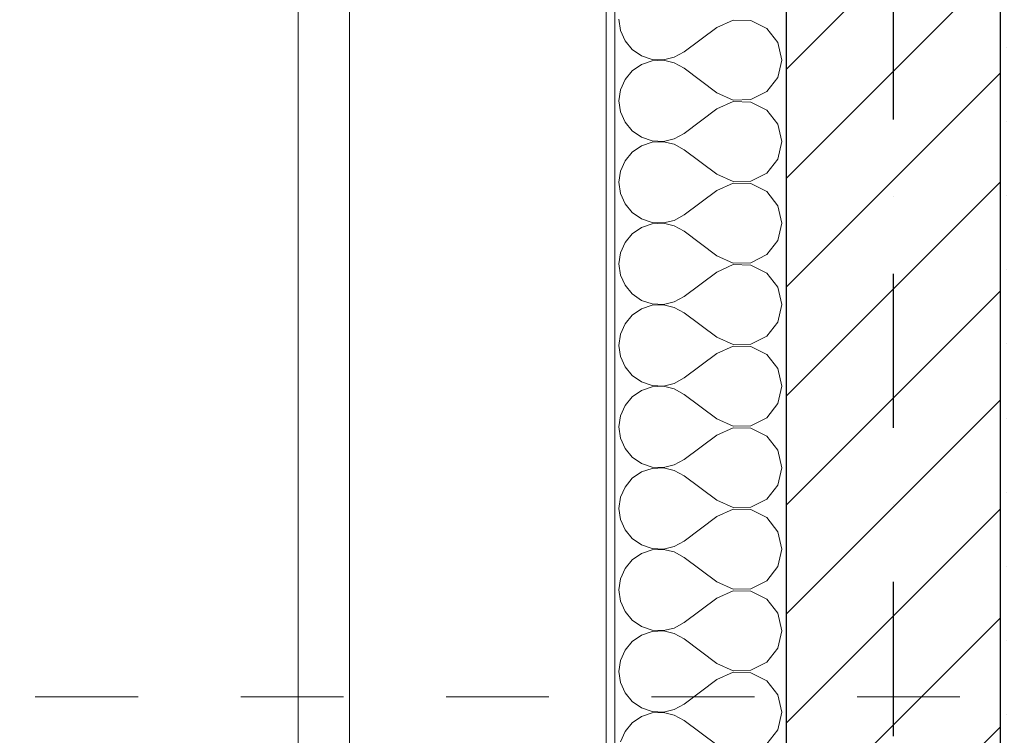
# Model space of a CAD drawing. Header units: millimetres. Extents: x 90539 to 127778, y -34922 to 14506.
# Tile 177 of 256: x 98022 to 99173, y 5735 to 6571. Entities that reach past the tile are written whole.
import ezdxf
from ezdxf.enums import TextEntityAlignment as Align

# ---------------------------------------------------------------- set-up
doc = ezdxf.new("R2010")
doc.units = ezdxf.units.MM
doc.header["$MEASUREMENT"] = 0
for name, pattern in [('Kropki i Kreski', [360, 180, -90, 0, -90]), ('Przerywana', [240, 120, -120]), ('Wipeout_Contour', [1000, 0, -1000])]:
    doc.linetypes.add(name, pattern=pattern)
for name, color, linetype, lineweight, true_color in [('0_Nr_pióra__85', 7, 'Continuous', 13, 0x80c2ff), ('Nowe_A-Osi_Nr_pióra__25', 7, 'Continuous', 25, 0x40a5ff), ('Nowe_A-Wymiary-Zewnętrzne_Nr_pióra__45', 7, 'Continuous', 15, 0x40a5ff), ('Nowe_A-Wymiary-Zewnętrzne_Nr_pióra__85', 7, 'Continuous', 13, 0x80c2ff)]:
    doc.layers.add(name, color=color, linetype=linetype, lineweight=lineweight, true_color=true_color)
for name, color, linetype in [('Nowe_A-Osi', 7, 'Continuous'), ('Nowe_A-Wymiary-Zewnętrzne', 7, 'Continuous'), ('Nowe_A-Ściany-Wewnętrzne', 7, 'Continuous'), ('Nowe_A-Ściany-Zewnętrzne', 7, 'Continuous')]:
    doc.layers.add(name, color=color, linetype=linetype)
for name, color, linetype, lineweight in [('Nowe_A-Osi_Nr_pióra__6', 5, 'Continuous', 13), ('Nowe_A-Wymiary-Zewnętrzne_Nr_pióra__46', 5, 'Continuous', 15), ('Nowe_A-Ściany-Wewnętrzne_Nr_pióra__87', 7, 'Continuous', 13), ('Nowe_A-Ściany-Zewnętrzne_Nr_pióra__174', 7, 'Continuous', 5), ('Nowe_A-Ściany-Zewnętrzne_Nr_pióra__27', 7, 'Continuous', 25), ('Nowe_A-Ściany-Zewnętrzne_Nr_pióra__47', 7, 'Continuous', 15), ('Nowe_A-Ściany-Zewnętrzne_Nr_pióra__67', 7, 'Continuous', 13), ('Nowe_A-Ściany-Zewnętrzne_Nr_pióra__87', 7, 'Continuous', 13)]:
    doc.layers.add(name, color=color, linetype=linetype, lineweight=lineweight)
doc.styles.add('STYL_AUTOMATYCZNY_1', font='arial.ttf')
doc.styles.add('STYL_AUTOMATYCZNY_2', font='arial.ttf')
doc.dimstyles.new('STYL_AUTOMATYCZNY__1', dxfattribs={"dimtxt": 125, "dimasz": 47.5, "dimexe": 0.18, "dimexo": 20, "dimgap": 0, "dimtad": 1, "dimdec": 1, "dimlfac": 0.1, "dimzin": 0, "dimdsep": 46, "dimtxsty": 'STYL_AUTOMATYCZNY_2', "dimblk": 'ARROWHEAD_11', "dimblk1": 'ARROWHEAD_11', "dimblk2": 'ARROWHEAD_11', "dimcen": 0.09, "dimclrd": 256, "dimclre": 256, "dimclrt": 5, "dimadec": 1, "dimazin": 0, "dimtfac": 1, "dimtdec": 4, "dimtmove": 0, "dimatfit": 3, "dimfxl": 0, "dimtolj": 1, "dimtzin": 0, "dimarcsym": 0})
pattern_1 = [(0, (0, 0), (0, 86.60254), [0, -50]), (0, (25, 43.3), (0, 86.60254), [0, -50])]

# ---------------------------------------------------------------- blocks, each defined once
blk = doc.blocks.new('ElemPrzekroju_93')
at = {"color": 254, "linetype": 'Wipeout_Contour', "lineweight": 0, "ltscale": 494370.521801}
blk.add_wipeout([(98707.6, 8530), (98707.6, 8550), (98407.6, 8550), (98407.6, 5660), (98707.6, 5660)], dxfattribs=at).dxf.layer = 'Nowe_A-Ściany-Wewnętrzne'
at = {"layer": 'Nowe_A-Ściany-Wewnętrzne_Nr_pióra__87', "color": 7, "linetype": 'Continuous', "lineweight": 13}
blk.add_line((98407.6, 8550), (98407.6, 5660), dxfattribs=at)
blk = doc.blocks.new('*X108')
at = {"layer": 'Nowe_A-Ściany-Zewnętrzne_Nr_pióra__174', "color": 7, "linetype": 'Continuous', "lineweight": 5}
for p, q in [((98722.4, 6571.4), (98724.2, 6558.4)), ((98855.7, 6570.5), (98836.6, 6561.9)), ((98876.6, 6570), (98855.7, 6570.5)), ((98895.3, 6560.7), (98876.6, 6570)), ((98724.2, 6558.4), (98729.5, 6546.4)), ((98836.6, 6561.9), (98798.6, 6533.3)), ((98908.2, 6544.2), (98895.3, 6560.7)), ((98729.5, 6546.4), (98737.9, 6536.3)), ((98737.9, 6536.3), (98748.7, 6528.8)), ((98912.8, 6523.8), (98908.2, 6544.2)), ((98748.7, 6528.8), (98761.1, 6524.6)), ((98761.1, 6523), (98748.7, 6518.8)), ((98761.1, 6524.6), (98774.3, 6524)), ((98774.3, 6523.6), (98761.1, 6523)), ((98774.3, 6524), (98787.1, 6527)), ((98787.1, 6520.6), (98774.3, 6523.6)), ((98787.1, 6527), (98798.6, 6533.3)), ((98908.2, 6503.4), (98912.8, 6523.8)), ((98737.9, 6511.3), (98729.5, 6501.2)), ((98748.7, 6518.8), (98737.9, 6511.3)), ((98798.6, 6514.3), (98787.1, 6520.6)), ((98836.6, 6485.7), (98798.6, 6514.3)), ((98729.5, 6501.2), (98724.2, 6489.2)), ((98895.3, 6486.9), (98908.2, 6503.4)), ((98724.2, 6489.2), (98722.4, 6476.2)), ((98722.4, 6476.2), (98724.2, 6463.2)), ((98836.6, 6485.7), (98855.7, 6477.1)), ((98855.7, 6477.1), (98876.6, 6477.6)), ((98876.6, 6477.6), (98895.3, 6486.9)), ((98836.6, 6466.7), (98798.6, 6438.1)), ((98855.7, 6475.2), (98836.6, 6466.7)), ((98876.6, 6474.8), (98855.7, 6475.2)), ((98895.3, 6465.4), (98876.6, 6474.8)), ((98908.2, 6449), (98895.3, 6465.4)), ((98724.2, 6463.2), (98729.5, 6451.2)), ((98729.5, 6451.2), (98737.9, 6441)), ((98912.8, 6428.6), (98908.2, 6449)), ((98737.9, 6441), (98748.7, 6433.6)), ((98748.7, 6433.6), (98761.1, 6429.4)), ((98774.3, 6428.8), (98787.1, 6431.7)), ((98787.1, 6431.7), (98798.6, 6438.1)), ((98748.7, 6423.5), (98737.9, 6416.1)), ((98761.1, 6427.7), (98748.7, 6423.5)), ((98761.1, 6429.4), (98774.3, 6428.8)), ((98774.3, 6428.4), (98761.1, 6427.7)), ((98787.1, 6425.4), (98774.3, 6428.4)), ((98798.6, 6419), (98787.1, 6425.4)), ((98836.6, 6390.5), (98798.6, 6419)), ((98908.2, 6408.2), (98912.8, 6428.6)), ((98737.9, 6416.1), (98729.5, 6406)), ((98895.3, 6391.7), (98908.2, 6408.2)), ((98729.5, 6406), (98724.2, 6394)), ((98724.2, 6394), (98722.4, 6381)), ((98836.6, 6390.5), (98855.7, 6381.9)), ((98876.6, 6382.3), (98895.3, 6391.7)), ((98722.4, 6381), (98724.2, 6367.9)), ((98855.7, 6380), (98836.6, 6371.4)), ((98855.7, 6381.9), (98876.6, 6382.3)), ((98876.6, 6379.6), (98855.7, 6380)), ((98895.3, 6370.2), (98876.6, 6379.6)), ((98724.2, 6367.9), (98729.5, 6355.9)), ((98836.6, 6371.4), (98798.6, 6342.9)), ((98908.2, 6353.7), (98895.3, 6370.2)), ((98729.5, 6355.9), (98737.9, 6345.8)), ((98912.8, 6333.3), (98908.2, 6353.7)), ((98737.9, 6345.8), (98748.7, 6338.4)), ((98748.7, 6338.4), (98761.1, 6334.2)), ((98787.1, 6336.5), (98798.6, 6342.9)), ((98748.7, 6328.3), (98737.9, 6320.9)), ((98761.1, 6332.5), (98748.7, 6328.3)), ((98761.1, 6334.2), (98774.3, 6333.5)), ((98774.3, 6333.1), (98761.1, 6332.5)), ((98774.3, 6333.5), (98787.1, 6336.5)), ((98787.1, 6330.2), (98774.3, 6333.1)), ((98798.6, 6323.8), (98787.1, 6330.2)), ((98908.2, 6312.9), (98912.8, 6333.3)), ((98737.9, 6320.9), (98729.5, 6310.7)), ((98836.6, 6295.2), (98798.6, 6323.8)), ((98729.5, 6310.7), (98724.2, 6298.7)), ((98895.3, 6296.5), (98908.2, 6312.9)), ((98724.2, 6298.7), (98722.4, 6285.7)), ((98836.6, 6295.2), (98855.7, 6286.7)), ((98876.6, 6287.1), (98895.3, 6296.5)), ((98722.4, 6285.7), (98724.2, 6272.7)), ((98855.7, 6284.8), (98836.6, 6276.2)), ((98855.7, 6286.7), (98876.6, 6287.1)), ((98876.6, 6284.3), (98855.7, 6284.8)), ((98895.3, 6275), (98876.6, 6284.3)), ((98724.2, 6272.7), (98729.5, 6260.7)), ((98836.6, 6276.2), (98798.6, 6247.6)), ((98908.2, 6258.5), (98895.3, 6275)), ((98729.5, 6260.7), (98737.9, 6250.6)), ((98912.8, 6238.1), (98908.2, 6258.5)), ((98737.9, 6250.6), (98748.7, 6243.1)), ((98787.1, 6241.3), (98798.6, 6247.6)), ((98748.7, 6243.1), (98761.1, 6238.9)), ((98761.1, 6237.3), (98748.7, 6233.1)), ((98761.1, 6238.9), (98774.3, 6238.3)), ((98774.3, 6237.9), (98761.1, 6237.3)), ((98774.3, 6238.3), (98787.1, 6241.3)), ((98787.1, 6234.9), (98774.3, 6237.9)), ((98798.6, 6228.6), (98787.1, 6234.9)), ((98908.2, 6217.7), (98912.8, 6238.1)), ((98737.9, 6225.6), (98729.5, 6215.5)), ((98748.7, 6233.1), (98737.9, 6225.6)), ((98836.6, 6200), (98798.6, 6228.6)), ((98729.5, 6215.5), (98724.2, 6203.5)), ((98895.3, 6201.2), (98908.2, 6217.7)), ((98724.2, 6203.5), (98722.4, 6190.5)), ((98836.6, 6200), (98855.7, 6191.4)), ((98876.6, 6191.9), (98895.3, 6201.2)), ((98722.4, 6190.5), (98724.2, 6177.5)), ((98855.7, 6189.5), (98836.6, 6181)), ((98855.7, 6191.4), (98876.6, 6191.9)), ((98876.6, 6189.1), (98855.7, 6189.5)), ((98895.3, 6179.7), (98876.6, 6189.1)), ((98724.2, 6177.5), (98729.5, 6165.4)), ((98836.6, 6181), (98798.6, 6152.4)), ((98908.2, 6163.3), (98895.3, 6179.7)), ((98729.5, 6165.4), (98737.9, 6155.3)), ((98737.9, 6155.3), (98748.7, 6147.9)), ((98912.8, 6142.9), (98908.2, 6163.3)), ((98748.7, 6147.9), (98761.1, 6143.7)), ((98761.1, 6143.7), (98774.3, 6143)), ((98774.3, 6142.7), (98761.1, 6142)), ((98774.3, 6143), (98787.1, 6146)), ((98787.1, 6139.7), (98774.3, 6142.7)), ((98787.1, 6146), (98798.6, 6152.4)), ((98908.2, 6122.5), (98912.8, 6142.9)), ((98748.7, 6137.8), (98737.9, 6130.4)), ((98761.1, 6142), (98748.7, 6137.8)), ((98798.6, 6133.3), (98787.1, 6139.7)), ((98836.6, 6104.8), (98798.6, 6133.3)), ((98729.5, 6120.3), (98724.2, 6108.3)), ((98737.9, 6130.4), (98729.5, 6120.3)), ((98895.3, 6106), (98908.2, 6122.5)), ((98724.2, 6108.3), (98722.4, 6095.2)), ((98836.6, 6104.8), (98855.7, 6096.2)), ((98855.7, 6096.2), (98876.6, 6096.6)), ((98876.6, 6096.6), (98895.3, 6106)), ((98722.4, 6095.2), (98724.2, 6082.2)), ((98836.6, 6085.7), (98798.6, 6057.1)), ((98855.7, 6094.3), (98836.6, 6085.7)), ((98876.6, 6093.8), (98855.7, 6094.3)), ((98895.3, 6084.5), (98876.6, 6093.8)), ((98724.2, 6082.2), (98729.5, 6070.2)), ((98908.2, 6068), (98895.3, 6084.5)), ((98729.5, 6070.2), (98737.9, 6060.1)), ((98912.8, 6047.6), (98908.2, 6068)), ((98737.9, 6060.1), (98748.7, 6052.6)), ((98748.7, 6052.6), (98761.1, 6048.4)), ((98774.3, 6047.8), (98787.1, 6050.8)), ((98787.1, 6050.8), (98798.6, 6057.1)), ((98748.7, 6042.6), (98737.9, 6035.2)), ((98761.1, 6046.8), (98748.7, 6042.6)), ((98761.1, 6048.4), (98774.3, 6047.8)), ((98774.3, 6047.4), (98761.1, 6046.8)), ((98787.1, 6044.5), (98774.3, 6047.4)), ((98798.6, 6038.1), (98787.1, 6044.5)), ((98908.2, 6027.2), (98912.8, 6047.6)), ((98737.9, 6035.2), (98729.5, 6025)), ((98836.6, 6009.5), (98798.6, 6038.1)), ((98729.5, 6025), (98724.2, 6013)), ((98895.3, 6010.7), (98908.2, 6027.2)), ((98724.2, 6013), (98722.4, 6000)), ((98836.6, 6009.5), (98855.7, 6001)), ((98876.6, 6001.4), (98895.3, 6010.7)), ((98722.4, 6000), (98724.2, 5987)), ((98855.7, 5999), (98836.6, 5990.5)), ((98855.7, 6001), (98876.6, 6001.4)), ((98876.6, 5998.6), (98855.7, 5999)), ((98895.3, 5989.3), (98876.6, 5998.6)), ((98724.2, 5987), (98729.5, 5975)), ((98836.6, 5990.5), (98798.6, 5961.9)), ((98908.2, 5972.8), (98895.3, 5989.3)), ((98729.5, 5975), (98737.9, 5964.8)), ((98912.8, 5952.4), (98908.2, 5972.8)), ((98737.9, 5964.8), (98748.7, 5957.4)), ((98787.1, 5955.5), (98798.6, 5961.9)), ((98748.7, 5947.4), (98737.9, 5939.9)), ((98748.7, 5957.4), (98761.1, 5953.2)), ((98761.1, 5951.6), (98748.7, 5947.4)), ((98761.1, 5953.2), (98774.3, 5952.6)), ((98774.3, 5952.2), (98761.1, 5951.6)), ((98774.3, 5952.6), (98787.1, 5955.5)), ((98787.1, 5949.2), (98774.3, 5952.2)), ((98798.6, 5942.9), (98787.1, 5949.2)), ((98908.2, 5932), (98912.8, 5952.4)), ((98737.9, 5939.9), (98729.5, 5929.8)), ((98836.6, 5914.3), (98798.6, 5942.9)), ((98729.5, 5929.8), (98724.2, 5917.8)), ((98895.3, 5915.5), (98908.2, 5932)), ((98724.2, 5917.8), (98722.4, 5904.8)), ((98836.6, 5914.3), (98855.7, 5905.7)), ((98876.6, 5906.2), (98895.3, 5915.5)), ((98722.4, 5904.8), (98724.2, 5891.7)), ((98855.7, 5903.8), (98836.6, 5895.2)), ((98855.7, 5905.7), (98876.6, 5906.2)), ((98876.6, 5903.4), (98855.7, 5903.8)), ((98895.3, 5894), (98876.6, 5903.4)), ((98724.2, 5891.7), (98729.5, 5879.7)), ((98836.6, 5895.2), (98798.6, 5866.7)), ((98908.2, 5877.5), (98895.3, 5894)), ((98729.5, 5879.7), (98737.9, 5869.6)), ((98737.9, 5869.6), (98748.7, 5862.2)), ((98787.1, 5860.3), (98798.6, 5866.7)), ((98912.8, 5857.1), (98908.2, 5877.5)), ((98748.7, 5862.2), (98761.1, 5858)), ((98761.1, 5856.3), (98748.7, 5852.1)), ((98761.1, 5858), (98774.3, 5857.3)), ((98774.3, 5857), (98761.1, 5856.3)), ((98774.3, 5857.3), (98787.1, 5860.3)), ((98787.1, 5854), (98774.3, 5857)), ((98908.2, 5836.7), (98912.8, 5857.1)), ((98737.9, 5844.7), (98729.5, 5834.6)), ((98748.7, 5852.1), (98737.9, 5844.7)), ((98798.6, 5847.6), (98787.1, 5854)), ((98836.6, 5819), (98798.6, 5847.6)), ((98729.5, 5834.6), (98724.2, 5822.5)), ((98895.3, 5820.3), (98908.2, 5836.7)), ((98724.2, 5822.5), (98722.4, 5809.5)), ((98722.4, 5809.5), (98724.2, 5796.5)), ((98836.6, 5819), (98855.7, 5810.5)), ((98855.7, 5810.5), (98876.6, 5810.9)), ((98876.6, 5810.9), (98895.3, 5820.3)), ((98836.6, 5800), (98798.6, 5771.4)), ((98855.7, 5808.6), (98836.6, 5800)), ((98876.6, 5808.1), (98855.7, 5808.6)), ((98895.3, 5798.8), (98876.6, 5808.1)), ((98908.2, 5782.3), (98895.3, 5798.8)), ((98724.2, 5796.5), (98729.5, 5784.5)), ((98729.5, 5784.5), (98737.9, 5774.4)), ((98737.9, 5774.4), (98748.7, 5766.9)), ((98912.8, 5761.9), (98908.2, 5782.3)), ((98748.7, 5766.9), (98761.1, 5762.7)), ((98774.3, 5762.1), (98787.1, 5765.1)), ((98787.1, 5765.1), (98798.6, 5771.4)), ((98748.7, 5756.9), (98737.9, 5749.4)), ((98761.1, 5761.1), (98748.7, 5756.9)), ((98761.1, 5762.7), (98774.3, 5762.1)), ((98774.3, 5761.7), (98761.1, 5761.1)), ((98787.1, 5758.7), (98774.3, 5761.7)), ((98798.6, 5752.4), (98787.1, 5758.7)), ((98836.6, 5723.8), (98798.6, 5752.4)), ((98908.2, 5741.5), (98912.8, 5761.9)), ((98737.9, 5749.4), (98729.5, 5739.3)), ((98895.3, 5725), (98908.2, 5741.5)), ((98729.5, 5739.3), (98724.2, 5727.3))]:
    blk.add_line(p, q, dxfattribs=at)
blk = doc.blocks.new('ElemPrzekroju_95')
at = {"layer": 'Nowe_A-Ściany-Zewnętrzne', "linetype": 'Continuous', "lineweight": 0, "true_color": 0x000000}
h = blk.add_hatch(dxfattribs=at)
h.set_pattern_fill('Tynk', color=18, style=0, pattern_type=2)
h.set_pattern_definition(pattern_1)
h.paths.add_polyline_path([(98717.6, 7380), (98707.6, 7380), (98707.6, 5640), (98717.6, 5640)])
h = blk.add_hatch(dxfattribs=at)
h.set_pattern_fill('Bloczki_ceramiczne', color=18, style=0, pattern_type=2)
h.set_pattern_definition([(45, (0, 0), (-63.63961, 63.63961), [])])
h.paths.add_polyline_path([(98917.6, 7380), (98917.6, 5640), (99167.6, 5640), (99167.6, 7380)])
h = blk.add_hatch(dxfattribs=at)
h.set_pattern_fill('Tynk', color=18, style=0, pattern_type=2)
h.set_pattern_definition(pattern_1)
h.paths.add_polyline_path([(99177.6, 7380), (99167.6, 7380), (99167.6, 5640), (99177.6, 5640)])
at = {"layer": 'Nowe_A-Ściany-Zewnętrzne_Nr_pióra__27', "color": 7, "linetype": 'Continuous', "lineweight": 25}
for p, q in [((98917.6, 7380), (98917.6, 5640)), ((99167.6, 7380), (99167.6, 5640))]:
    blk.add_line(p, q, dxfattribs=at)
at = {"layer": 'Nowe_A-Ściany-Zewnętrzne_Nr_pióra__47', "color": 7, "linetype": 'Continuous', "lineweight": 15}
blk.add_line((98707.6, 7380), (98707.6, 5640), dxfattribs=at)
at = {"layer": 'Nowe_A-Ściany-Zewnętrzne_Nr_pióra__67', "color": 7, "linetype": 'Continuous', "lineweight": 13}
blk.add_line((98717.6, 7380), (98717.6, 5640), dxfattribs=at)
at = {"layer": 'Nowe_A-Ściany-Zewnętrzne', "lineweight": 0}
blk.add_blockref('*X108', (0, 0), dxfattribs=at)
blk = doc.blocks.new('ElemPrzekroju_417')
at = {"color": 254, "linetype": 'Wipeout_Contour', "lineweight": 0, "ltscale": 394577.308826}
blk.add_wipeout([(98407.6, 8550), (98347.6, 8550), (98347.6, 5660), (98407.6, 5660)], dxfattribs=at).dxf.layer = 'Nowe_A-Ściany-Zewnętrzne'
at = {"layer": 'Nowe_A-Ściany-Zewnętrzne_Nr_pióra__87', "color": 7, "linetype": 'Continuous', "lineweight": 13}
for p, q in [((98347.6, 8550), (98347.6, 5660)), ((98407.6, 5660), (98407.6, 8550)), ((98407.6, 5660), (98407.6, 8550))]:
    blk.add_line(p, q, dxfattribs=at)
blk = doc.blocks.new('Standardowy znacznik osi[1]', base_point=(99042.6, 13756))
at = {"layer": 'Nowe_A-Osi_Nr_pióra__25', "color": 161, "linetype": 'Kropki i Kreski', "lineweight": 25, "true_color": 0x40a5ff}
blk.add_line((99042.6, 12756), (99042.6, -1000), dxfattribs=at)
at = {"layer": 'Nowe_A-Osi_Nr_pióra__6', "color": 5, "lineweight": 13, "style": 'STYL_AUTOMATYCZNY_1'}
for tag, p in [('AC_MarkerText_1_0', (99042.6, 14331)), ('AC_MarkerText_1_1', (99042.6, -2175))]:
    blk.add_attdef(tag, text='', height=400, rotation=360, dxfattribs=at).set_placement(p, align=Align.TOP_CENTER)
blk = doc.blocks.new('*D668')
at = {"layer": 'Nowe_A-Wymiary-Zewnętrzne_Nr_pióra__45', "linetype": 'Continuous', "lineweight": 15, "true_color": 0x40a5ff}
for points in [[(94951.4, 12845), (94952.3, 12840.2), (94955, 12836.2), (94959.1, 12833.5), (94963.9, 12832.5), (94968.6, 12833.5), (94972.7, 12836.2), (94975.4, 12840.2), (94976.4, 12845), (94975.4, 12849.8), (94972.7, 12853.8), (94968.6, 12856.5), (94963.9, 12857.5), (94959.1, 12856.5), (94955, 12853.8), (94952.3, 12849.8)], [(94951.4, -450), (94952.3, -454.8), (94955, -458.8), (94959.1, -461.5), (94963.9, -462.5), (94968.6, -461.5), (94972.7, -458.8), (94975.4, -454.8), (94976.4, -450), (94975.4, -445.2), (94972.7, -441.2), (94968.6, -438.5), (94963.9, -437.5), (94959.1, -438.5), (94955, -441.2), (94952.3, -445.2)]]:
    blk.add_hatch(color=161, dxfattribs=at).paths.add_polyline_path(points)
at = {"layer": 'Nowe_A-Wymiary-Zewnętrzne_Nr_pióra__45', "color": 161, "linetype": 'Continuous', "lineweight": 15, "true_color": 0x40a5ff}
for centre in [(94963.9, 12845), (94963.9, -450)]:
    blk.add_circle(centre, 12.5, dxfattribs=at)
at = {"layer": 'Nowe_A-Wymiary-Zewnętrzne_Nr_pióra__85', "color": 151, "linetype": 'Continuous', "lineweight": 13, "true_color": 0x80c2ff}
for p, q in [((94963.9, 12857.5), (94963.9, 12870)), ((94951.4, 12845), (94917, 12845)), ((95010.7, 12845), (94976.4, 12845)), ((94963.9, -437.5), (94963.9, 12832.5)), ((94951.4, -450), (94917, -450)), ((95010.7, -450), (94976.4, -450)), ((94963.9, -475), (94963.9, -462.5))]:
    blk.add_line(p, q, dxfattribs=at)
at = {"layer": 'Nowe_A-Wymiary-Zewnętrzne_Nr_pióra__46', "color": 5, "lineweight": 15, "insert": (94938.9, 5911.5), "char_height": 125, "attachment_point": 7, "rotation": 90, "style": 'STYL_AUTOMATYCZNY_2'}
blk.add_mtext('\\A1;{\\pql;\\fArial|b0|i0|c238|p0;\\W1.000000;1\xa0329,5}', dxfattribs=at)
blk = doc.blocks.new('ARROWHEAD_11')
at = {"color": 0, "linetype": 'Continuous', "lineweight": 0}
blk.add_line((0, 0), (-1, 0), dxfattribs=at)
at = {"color": 0, "linetype": 'Continuous', "lineweight": 0, "const_width": 0.25, "flags": 128}
blk.add_lwpolyline([(-0.125, 0, 1), (0.125, 0, 1)], format="xyb", close=True, dxfattribs=at)
blk = doc.blocks.new('*D738')
at = {"layer": 'Nowe_A-Wymiary-Zewnętrzne_Nr_pióra__45', "linetype": 'Continuous', "lineweight": 15, "true_color": 0x40a5ff}
for points in [[(95158.4, 7380), (95159.3, 7375.2), (95162, 7371.2), (95166.1, 7368.5), (95170.9, 7367.5), (95175.6, 7368.5), (95179.7, 7371.2), (95182.4, 7375.2), (95183.4, 7380), (95182.4, 7384.8), (95179.7, 7388.8), (95175.6, 7391.5), (95170.9, 7392.5), (95166.1, 7391.5), (95162, 7388.8), (95159.3, 7384.8)], [(95158.4, 5090), (95159.3, 5085.2), (95162, 5081.2), (95166.1, 5078.5), (95170.9, 5077.5), (95175.6, 5078.5), (95179.7, 5081.2), (95182.4, 5085.2), (95183.4, 5090), (95182.4, 5094.8), (95179.7, 5098.8), (95175.6, 5101.5), (95170.9, 5102.5), (95166.1, 5101.5), (95162, 5098.8), (95159.3, 5094.8)]]:
    blk.add_hatch(color=161, dxfattribs=at).paths.add_polyline_path(points)
at = {"layer": 'Nowe_A-Wymiary-Zewnętrzne_Nr_pióra__45', "color": 161, "linetype": 'Continuous', "lineweight": 15, "true_color": 0x40a5ff}
for centre in [(95170.9, 7380), (95170.9, 5090)]:
    blk.add_circle(centre, 12.5, dxfattribs=at)
at = {"layer": 'Nowe_A-Wymiary-Zewnętrzne_Nr_pióra__85', "color": 151, "linetype": 'Continuous', "lineweight": 13, "true_color": 0x80c2ff}
for p, q in [((95158.4, 7380), (95124, 7380)), ((95217.7, 7380), (95183.4, 7380)), ((95170.9, 5102.5), (95170.9, 7367.5)), ((95158.4, 5090), (95124, 5090)), ((95217.7, 5090), (95183.4, 5090))]:
    blk.add_line(p, q, dxfattribs=at)
at = {"layer": 'Nowe_A-Wymiary-Zewnętrzne_Nr_pióra__46', "color": 5, "lineweight": 15, "insert": (95145.9, 6020.5), "char_height": 125, "attachment_point": 7, "rotation": 90, "style": 'STYL_AUTOMATYCZNY_2'}
blk.add_mtext('\\A1;{\\pql;\\fArial|b0|i0|c238|p0;\\W1.000000;229,0}', dxfattribs=at)
blk = doc.blocks.new('*D748')
at = {"layer": 'Nowe_A-Wymiary-Zewnętrzne_Nr_pióra__45', "linetype": 'Continuous', "lineweight": 15, "true_color": 0x40a5ff}
for points in [[(119375.1, 12845), (119376.1, 12840.2), (119378.8, 12836.2), (119382.8, 12833.5), (119387.6, 12832.5), (119392.4, 12833.5), (119396.5, 12836.2), (119399.2, 12840.2), (119400.1, 12845), (119399.2, 12849.8), (119396.5, 12853.8), (119392.4, 12856.5), (119387.6, 12857.5), (119382.8, 12856.5), (119378.8, 12853.8), (119376.1, 12849.8)], [(119375.1, -450), (119376.1, -454.8), (119378.8, -458.8), (119382.8, -461.5), (119387.6, -462.5), (119392.4, -461.5), (119396.5, -458.8), (119399.2, -454.8), (119400.1, -450), (119399.2, -445.2), (119396.5, -441.2), (119392.4, -438.5), (119387.6, -437.5), (119382.8, -438.5), (119378.8, -441.2), (119376.1, -445.2)]]:
    blk.add_hatch(color=161, dxfattribs=at).paths.add_polyline_path(points)
at = {"layer": 'Nowe_A-Wymiary-Zewnętrzne_Nr_pióra__45', "color": 161, "linetype": 'Continuous', "lineweight": 15, "true_color": 0x40a5ff}
for centre in [(119387.6, 12845), (119387.6, -450)]:
    blk.add_circle(centre, 12.5, dxfattribs=at)
at = {"layer": 'Nowe_A-Wymiary-Zewnętrzne_Nr_pióra__85', "color": 151, "linetype": 'Continuous', "lineweight": 13, "true_color": 0x80c2ff}
for p, q in [((119387.6, 12857.5), (119387.6, 12870)), ((119375.1, 12845), (119340.8, 12845)), ((119434.5, 12845), (119400.1, 12845)), ((119387.6, -437.5), (119387.6, 12832.5)), ((119375.1, -450), (119340.8, -450)), ((119434.5, -450), (119400.1, -450)), ((119387.6, -475), (119387.6, -462.5))]:
    blk.add_line(p, q, dxfattribs=at)
at = {"layer": 'Nowe_A-Wymiary-Zewnętrzne_Nr_pióra__46', "color": 5, "lineweight": 15, "insert": (119362.6, 5911.5), "char_height": 125, "attachment_point": 7, "rotation": 90, "style": 'STYL_AUTOMATYCZNY_2'}
blk.add_mtext('\\A1;{\\pql;\\fArial|b0|i0|c238|p0;\\W1.000000;1\xa0329,5}', dxfattribs=at)
blk = doc.blocks.new('A Przekrój_STORY_MARKER')
at = {"layer": '0_Nr_pióra__85', "color": 151, "linetype": 'Przerywana', "lineweight": 13, "true_color": 0x80c2ff}
blk.add_line((94200.6, 5780), (119573.8, 5780), dxfattribs=at)

msp = doc.modelspace()

# ---------------------------------------------------------------- block references
at = {"layer": 'Nowe_A-Ściany-Wewnętrzne', "lineweight": 0}
msp.add_blockref('ElemPrzekroju_93', (0, 0), dxfattribs=at)

# ---------------------------------------------------------------- next in the draw order: block references
at = {"layer": 'Nowe_A-Ściany-Zewnętrzne', "lineweight": 0}
for name in ['ElemPrzekroju_417', 'ElemPrzekroju_95']:
    msp.add_blockref(name, (0, 0), dxfattribs=at)

# ---------------------------------------------------------------- next in the draw order: block references
at = {"linetype": 'Continuous', "lineweight": 0}
msp.add_blockref('A Przekrój_STORY_MARKER', (0, 0), dxfattribs=at)
at = {"layer": 'Nowe_A-Osi', "color": 8, "linetype": 'Continuous', "lineweight": 13}
msp.add_blockref('Standardowy znacznik osi[1]', (99042.6, 13756.05), dxfattribs=at)

# ---------------------------------------------------------------- next in the draw order: dimensions: what is measured, and where the dimension line sits
at = {"layer": 'Nowe_A-Wymiary-Zewnętrzne', "color": 151, "linetype": 'Continuous', "lineweight": 13, "true_color": 0x80c2ff}
for base, p1, p2, picture, middle in [((94963.87, 12845), (95120.09, -450), (98654.74, 12845), '*D668', (94876.37, 6192.64)), ((119387.63, 12845), (95120.09, -450), (98654.74, 12845), '*D748', (119300.13, 6192.64)), ((95170.85, 7380), (98707.6, 5090), (98707.6, 7380), '*D738', (95083.35, 6229.89))]:
    dim = msp.add_linear_dim(base=base, p1=p1, p2=p2, angle=90, dimstyle='STYL_AUTOMATYCZNY__1', dxfattribs=at)
    dim.commit()
    dim.dimension.update_dxf_attribs({"geometry": picture, "text_midpoint": middle, "dimtype": 160, "text_rotation": 90})

doc.saveas('drawing.dxf')
